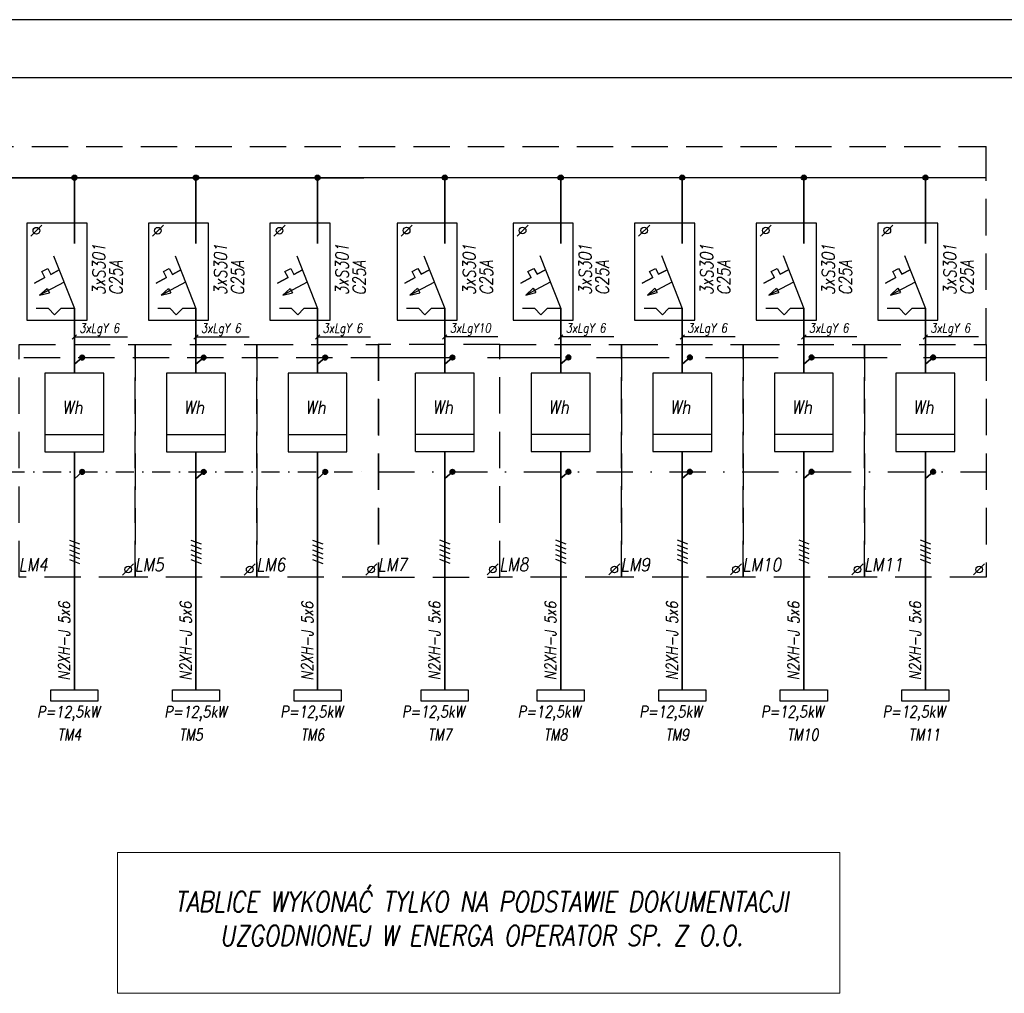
# Model space of a CAD drawing. Header units: millimetres. Extents: x 262469 to 275208, y -32539 to 9411.
# Tile 39 of 256: x 268550 to 269905, y -23516 to -22177. Entities that reach past the tile are written whole.
import ezdxf

# ---------------------------------------------------------------- set-up
doc = ezdxf.new("R2010")
doc.units = ezdxf.units.MM
doc.header["$LTSCALE"] = 100
doc.linetypes.add('DASHDOT', pattern=[1, 0.5, -0.25, 0, -0.25])
doc.linetypes.add('DASHED', pattern=[0.75, 0.5, -0.25])
for name, color, linetype, lineweight in [('$ ele elektryka', 1, 'Continuous', 30), ('$ IE PLOMBA', 7, 'Continuous', 30), ('$ MP elektryka', 1, 'Continuous', 30), ('$ mp_ele', 1, 'Continuous', 35), ('$ mp_ele_opisy', 7, 'Continuous', 30)]:
    doc.layers.add(name, color=color, linetype=linetype, lineweight=lineweight)
doc.layers.add('$ IE TABELA', color=7, linetype='Continuous')
doc.layers.add('$ MP opisy', color=7, linetype='Continuous')
doc.styles.add('ROMANS', font='romans', dxfattribs={"width": 0.8})

# ---------------------------------------------------------------- blocks, each defined once
blk = doc.blocks.new('dings')
at = {"layer": '$ mp_ele'}
blk.add_hatch(color=7, dxfattribs=at).paths.add_polyline_path([(7736.9, 11305.6, 1), (7742.5, 11305.6, 1)])
at = {"layer": '$ mp_ele', "color": 7}
blk.add_line((7730.3, 11313.8), (7739.7, 11305.6), dxfattribs=at)
blk.add_circle((7739.7, 11305.6), 2.8, dxfattribs=at)
blk = doc.blocks.new('a3eee')
at = {"layer": '$ IE TABELA'}
for p, q in [((23930.8, 4176.8), (19730.8, 4176.8)), ((23840.8, 4096.8), (19890.8, 4096.8))]:
    blk.add_line(p, q, dxfattribs=at)

msp = doc.modelspace()

# ---------------------------------------------------------------- hatches: boundary and pattern name
at = {"layer": '$ MP elektryka', "linetype": 'Continuous'}
h = msp.add_hatch(color=7, dxfattribs=at)
edge = h.paths.add_edge_path()
edge.add_arc((268625.5, -22394.1), 3.57, 0, 360)
h = msp.add_hatch(color=7, dxfattribs=at)
edge = h.paths.add_edge_path()
edge.add_arc((268792.7, -22394.1), 3.57, 0, 360)
h = msp.add_hatch(color=7, dxfattribs=at)
edge = h.paths.add_edge_path()
edge.add_arc((268959.9, -22394.1), 3.57, 0, 360)
h = msp.add_hatch(color=7, dxfattribs=at)
edge = h.paths.add_edge_path()
edge.add_arc((269134.9, -22393.9), 3.57, 0, 360)
h = msp.add_hatch(color=7, dxfattribs=at)
edge = h.paths.add_edge_path()
edge.add_arc((269294.4, -22393.9), 3.57, 0, 360)
h = msp.add_hatch(color=7, dxfattribs=at)
edge = h.paths.add_edge_path()
edge.add_arc((269461.6, -22393.9), 3.57, 0, 360)
h = msp.add_hatch(color=7, dxfattribs=at)
edge = h.paths.add_edge_path()
edge.add_arc((269628.9, -22393.9), 3.57, 0, 360)
h = msp.add_hatch(color=7, dxfattribs=at)
edge = h.paths.add_edge_path()
edge.add_arc((269796.1, -22393.9), 3.57, 0, 360)

# ---------------------------------------------------------------- linework, layer by layer
at = {"layer": '$ ele elektryka', "color": 7, "linetype": 'Continuous'}
for p, q in [((268596.9, -22501.5), (268625.5, -22574)), ((268764.1, -22501.5), (268792.7, -22574)), ((268931.4, -22501.5), (268959.9, -22574)), ((269106.3, -22501.4), (269134.9, -22573.8)), ((269265.8, -22501.3), (269294.4, -22573.8)), ((269433.1, -22501.3), (269461.6, -22573.8)), ((269600.3, -22501.3), (269628.9, -22573.8)), ((269767.5, -22501.3), (269796.1, -22573.8)), ((268580.5, -22523.3), (268588.7, -22519)), ((268580.5, -22523.3), (268588.7, -22519)), ((268580.5, -22523.3), (268588.7, -22519)), ((268584.9, -22531.4), (268580.5, -22523.3)), ((268584.9, -22531.4), (268580.5, -22523.3)), ((268584.9, -22531.4), (268580.5, -22523.3)), ((268588.7, -22519), (268593, -22527.1)), ((268588.7, -22519), (268593, -22527.1)), ((268588.7, -22519), (268593, -22527.1)), ((268604.6, -22520.9), (268593, -22527.1)), ((268593, -22527.1), (268604.6, -22520.9)), ((268747.8, -22523.3), (268755.9, -22519)), ((268747.8, -22523.3), (268755.9, -22519)), ((268747.8, -22523.3), (268755.9, -22519)), ((268752.1, -22531.4), (268747.8, -22523.3)), ((268752.1, -22531.4), (268747.8, -22523.3)), ((268752.1, -22531.4), (268747.8, -22523.3)), ((268755.9, -22519), (268760.2, -22527.1)), ((268755.9, -22519), (268760.2, -22527.1)), ((268755.9, -22519), (268760.2, -22527.1)), ((268771.8, -22520.9), (268760.2, -22527.1)), ((268760.2, -22527.1), (268771.8, -22520.9)), ((268915, -22523.3), (268923.1, -22519)), ((268915, -22523.3), (268923.1, -22519)), ((268915, -22523.3), (268923.1, -22519)), ((268919.3, -22531.4), (268915, -22523.3)), ((268919.3, -22531.4), (268915, -22523.3)), ((268919.3, -22531.4), (268915, -22523.3)), ((268923.1, -22519), (268927.5, -22527.1)), ((268923.1, -22519), (268927.5, -22527.1)), ((268923.1, -22519), (268927.5, -22527.1)), ((268939, -22520.9), (268927.5, -22527.1)), ((268927.5, -22527.1), (268939, -22520.9)), ((269090, -22523.2), (269098.1, -22518.9)), ((269090, -22523.2), (269098.1, -22518.9)), ((269090, -22523.2), (269098.1, -22518.9)), ((269094.3, -22531.3), (269090, -22523.2)), ((269094.3, -22531.3), (269090, -22523.2)), ((269094.3, -22531.3), (269090, -22523.2)), ((269098.1, -22518.9), (269102.4, -22527)), ((269098.1, -22518.9), (269102.4, -22527)), ((269098.1, -22518.9), (269102.4, -22527)), ((269114, -22520.8), (269102.4, -22527)), ((269102.4, -22527), (269114, -22520.8)), ((269249.4, -22523.2), (269257.6, -22518.8)), ((269249.4, -22523.2), (269257.6, -22518.8)), ((269249.4, -22523.2), (269257.6, -22518.8)), ((269253.8, -22531.3), (269249.4, -22523.2)), ((269253.8, -22531.3), (269249.4, -22523.2)), ((269253.8, -22531.3), (269249.4, -22523.2)), ((269257.6, -22518.8), (269261.9, -22526.9)), ((269257.6, -22518.8), (269261.9, -22526.9)), ((269257.6, -22518.8), (269261.9, -22526.9)), ((269273.5, -22520.7), (269261.9, -22526.9)), ((269261.9, -22526.9), (269273.5, -22520.7)), ((269416.7, -22523.2), (269424.8, -22518.8)), ((269416.7, -22523.2), (269424.8, -22518.8)), ((269416.7, -22523.2), (269424.8, -22518.8)), ((269421, -22531.3), (269416.7, -22523.2)), ((269421, -22531.3), (269416.7, -22523.2)), ((269421, -22531.3), (269416.7, -22523.2)), ((269424.8, -22518.8), (269429.1, -22526.9)), ((269424.8, -22518.8), (269429.1, -22526.9)), ((269424.8, -22518.8), (269429.1, -22526.9)), ((269440.7, -22520.7), (269429.1, -22526.9)), ((269429.1, -22526.9), (269440.7, -22520.7)), ((269583.9, -22523.2), (269592, -22518.8)), ((269583.9, -22523.2), (269592, -22518.8)), ((269583.9, -22523.2), (269592, -22518.8)), ((269588.3, -22531.3), (269583.9, -22523.2)), ((269588.3, -22531.3), (269583.9, -22523.2)), ((269588.3, -22531.3), (269583.9, -22523.2)), ((269592, -22518.8), (269596.4, -22526.9)), ((269592, -22518.8), (269596.4, -22526.9)), ((269592, -22518.8), (269596.4, -22526.9)), ((269607.9, -22520.7), (269596.4, -22526.9)), ((269596.4, -22526.9), (269607.9, -22520.7)), ((269751.1, -22523.2), (269759.3, -22518.8)), ((269751.1, -22523.2), (269759.3, -22518.8)), ((269751.1, -22523.2), (269759.3, -22518.8)), ((269755.5, -22531.3), (269751.1, -22523.2)), ((269755.5, -22531.3), (269751.1, -22523.2)), ((269755.5, -22531.3), (269751.1, -22523.2)), ((269759.3, -22518.8), (269763.6, -22526.9)), ((269759.3, -22518.8), (269763.6, -22526.9)), ((269759.3, -22518.8), (269763.6, -22526.9)), ((269775.2, -22520.7), (269763.6, -22526.9)), ((269763.6, -22526.9), (269775.2, -22520.7)), ((268584.9, -22531.4), (268570.5, -22539.1)), ((268570.5, -22539.1), (268584.9, -22531.4)), ((268611.2, -22537.7), (268577.5, -22555.8)), ((268611.2, -22537.7), (268577.5, -22555.8)), ((268752.1, -22531.4), (268737.8, -22539.1)), ((268737.8, -22539.1), (268752.1, -22531.4)), ((268778.4, -22537.7), (268744.8, -22555.8)), ((268778.4, -22537.7), (268744.8, -22555.8)), ((268919.3, -22531.4), (268905, -22539.1)), ((268905, -22539.1), (268919.3, -22531.4)), ((268945.7, -22537.7), (268912, -22555.8)), ((268945.7, -22537.7), (268912, -22555.8)), ((269094.3, -22531.3), (269080, -22539)), ((269080, -22539), (269094.3, -22531.3)), ((269120.6, -22537.6), (269086.9, -22555.6)), ((269120.6, -22537.6), (269086.9, -22555.6)), ((269253.8, -22531.3), (269239.4, -22539)), ((269239.4, -22539), (269253.8, -22531.3)), ((269280.1, -22537.6), (269246.4, -22555.6)), ((269280.1, -22537.6), (269246.4, -22555.6)), ((269421, -22531.3), (269406.7, -22539)), ((269406.7, -22539), (269421, -22531.3)), ((269447.3, -22537.6), (269413.7, -22555.6)), ((269447.3, -22537.6), (269413.7, -22555.6)), ((269588.3, -22531.3), (269573.9, -22539)), ((269573.9, -22539), (269588.3, -22531.3)), ((269614.6, -22537.6), (269580.9, -22555.6)), ((269614.6, -22537.6), (269580.9, -22555.6)), ((269755.5, -22531.3), (269741.1, -22539)), ((269741.1, -22539), (269755.5, -22531.3)), ((269781.8, -22537.6), (269748.1, -22555.6)), ((269781.8, -22537.6), (269748.1, -22555.6)), ((268577.5, -22555.8), (268587.8, -22546.3)), ((268587.8, -22546.3), (268591.1, -22552.4)), ((268744.8, -22555.8), (268755.1, -22546.3)), ((268755.1, -22546.3), (268758.3, -22552.4)), ((268912, -22555.8), (268922.3, -22546.3)), ((268922.3, -22546.3), (268925.5, -22552.4)), ((269086.9, -22555.6), (269097.3, -22546.2)), ((269097.3, -22546.2), (269100.5, -22552.3)), ((269246.4, -22555.6), (269256.7, -22546.2)), ((269256.7, -22546.2), (269260, -22552.2)), ((269413.7, -22555.6), (269424, -22546.2)), ((269424, -22546.2), (269427.2, -22552.2)), ((269580.9, -22555.6), (269591.2, -22546.2)), ((269591.2, -22546.2), (269594.5, -22552.2)), ((269748.1, -22555.6), (269758.4, -22546.2)), ((269758.4, -22546.2), (269761.7, -22552.2)), ((268577.5, -22555.8), (268591.1, -22552.4)), ((268744.8, -22555.8), (268758.3, -22552.4)), ((268912, -22555.8), (268925.5, -22552.4)), ((269086.9, -22555.6), (269100.5, -22552.3)), ((269246.4, -22555.6), (269260, -22552.2)), ((269413.7, -22555.6), (269427.2, -22552.2)), ((269580.9, -22555.6), (269594.5, -22552.2)), ((269748.1, -22555.6), (269761.7, -22552.2)), ((268589.7, -22574), (268573, -22574)), ((268589.7, -22574), (268573, -22574)), ((268598.2, -22582.9), (268589.7, -22574)), ((268598.2, -22582.9), (268589.7, -22574)), ((268598.2, -22582.9), (268606.8, -22574)), ((268606.8, -22574), (268598.2, -22582.9)), ((268625.5, -22574), (268606.8, -22574)), ((268625.5, -22574), (268606.8, -22574)), ((268757, -22574), (268740.2, -22574)), ((268757, -22574), (268740.2, -22574)), ((268765.5, -22582.9), (268757, -22574)), ((268765.5, -22582.9), (268757, -22574)), ((268765.5, -22582.9), (268774, -22574)), ((268774, -22574), (268765.5, -22582.9)), ((268792.7, -22574), (268774, -22574)), ((268792.7, -22574), (268774, -22574)), ((268924.2, -22574), (268907.5, -22574)), ((268924.2, -22574), (268907.5, -22574)), ((268932.7, -22582.9), (268924.2, -22574)), ((268932.7, -22582.9), (268924.2, -22574)), ((268932.7, -22582.9), (268941.2, -22574)), ((268941.2, -22574), (268932.7, -22582.9)), ((268959.9, -22574), (268941.2, -22574)), ((268959.9, -22574), (268941.2, -22574)), ((269099.2, -22573.8), (269082.4, -22573.8)), ((269099.2, -22573.8), (269082.4, -22573.8)), ((269107.7, -22582.7), (269099.2, -22573.8)), ((269107.7, -22582.7), (269099.2, -22573.8)), ((269107.7, -22582.7), (269116.2, -22573.8)), ((269116.2, -22573.8), (269107.7, -22582.7)), ((269134.9, -22573.8), (269116.2, -22573.8)), ((269134.9, -22573.8), (269116.2, -22573.8)), ((269258.6, -22573.8), (269241.9, -22573.8)), ((269258.6, -22573.8), (269241.9, -22573.8)), ((269267.2, -22582.7), (269258.6, -22573.8)), ((269267.2, -22582.7), (269258.6, -22573.8)), ((269267.2, -22582.7), (269275.7, -22573.8)), ((269275.7, -22573.8), (269267.2, -22582.7)), ((269294.4, -22573.8), (269275.7, -22573.8)), ((269294.4, -22573.8), (269275.7, -22573.8)), ((269425.9, -22573.8), (269409.1, -22573.8)), ((269425.9, -22573.8), (269409.1, -22573.8)), ((269434.4, -22582.7), (269425.9, -22573.8)), ((269434.4, -22582.7), (269425.9, -22573.8)), ((269434.4, -22582.7), (269442.9, -22573.8)), ((269442.9, -22573.8), (269434.4, -22582.7)), ((269461.6, -22573.8), (269442.9, -22573.8)), ((269461.6, -22573.8), (269442.9, -22573.8)), ((269593.1, -22573.8), (269576.4, -22573.8)), ((269593.1, -22573.8), (269576.4, -22573.8)), ((269601.6, -22582.7), (269593.1, -22573.8)), ((269601.6, -22582.7), (269593.1, -22573.8)), ((269601.6, -22582.7), (269610.1, -22573.8)), ((269610.1, -22573.8), (269601.6, -22582.7)), ((269628.9, -22573.8), (269610.1, -22573.8)), ((269628.9, -22573.8), (269610.1, -22573.8)), ((269760.3, -22573.8), (269743.6, -22573.8)), ((269760.3, -22573.8), (269743.6, -22573.8)), ((269768.9, -22582.7), (269760.3, -22573.8)), ((269768.9, -22582.7), (269760.3, -22573.8)), ((269768.9, -22582.7), (269777.4, -22573.8)), ((269777.4, -22573.8), (269768.9, -22582.7)), ((269796.1, -22573.8), (269777.4, -22573.8)), ((269796.1, -22573.8), (269777.4, -22573.8))]:
    msp.add_line(p, q, dxfattribs=at)
at = {"layer": '$ ele elektryka', "color": 3, "linetype": 'DASHED', "lineweight": 30}
for points in [[(267291.8, -22351.2), (267291.8, -22351.2), (269879.7, -22351.2)], [(269879.7, -22623.4), (269879.7, -22351.2)]]:
    msp.add_lwpolyline(points, dxfattribs=at)
for points in [[(268549.6, -22623.5), (268709.1, -22623.5), (268709.1, -22943.7), (268549.6, -22943.7)], [(268709.1, -22623.5), (268876.3, -22623.5), (268876.3, -22943.7), (268709.1, -22943.7)], [(268876.3, -22623.5), (269043.6, -22623.5), (269043.6, -22943.7), (268876.3, -22943.7)], [(269210.8, -22623.4), (269043.5, -22623.4), (269043.5, -22943.6), (269210.8, -22943.6)], [(269210.8, -22623.4), (269378, -22623.4), (269378, -22943.6), (269210.8, -22943.6)], [(269378, -22623.4), (269545.2, -22623.4), (269545.2, -22943.6), (269378, -22943.6)], [(269545.2, -22623.4), (269712.5, -22623.4), (269712.5, -22943.6), (269545.2, -22943.6)], [(269712.5, -22623.4), (269879.7, -22623.4), (269879.7, -22943.6), (269712.5, -22943.6)]]:
    msp.add_lwpolyline(points, close=True, dxfattribs=at)
at = {"layer": '$ IE PLOMBA', "color": 0, "linetype": 'Continuous', "lineweight": 30}
for p, q in [((268706.9, -22925.4), (268691.7, -22940.7)), ((268874.2, -22925.4), (268858.9, -22940.7)), ((269041.4, -22925.4), (269026.2, -22940.7)), ((269208.6, -22925.3), (269193.4, -22940.5)), ((269375.8, -22925.3), (269360.6, -22940.5)), ((269543.1, -22925.3), (269527.8, -22940.5)), ((269710.3, -22925.3), (269695.1, -22940.5)), ((269877.5, -22925.3), (269862.3, -22940.5))]:
    msp.add_line(p, q, dxfattribs=at)
for centre in [(268699.3, -22933), (268866.6, -22933), (269033.8, -22933), (269201, -22932.9), (269368.2, -22932.9), (269535.5, -22932.9), (269702.7, -22932.9), (269869.9, -22932.9)]:
    msp.add_circle(centre, 4.55, dxfattribs=at)
at = {"layer": '$ MP elektryka', "color": 7, "linetype": 'Continuous'}
for p, q in [((268580.8, -22459.3), (268565.5, -22474.6)), ((268748, -22459.3), (268732.7, -22474.6)), ((268915.2, -22459.3), (268899.9, -22474.6)), ((269090.2, -22459.2), (269074.9, -22474.5)), ((269249.7, -22459.2), (269234.4, -22474.5)), ((269416.9, -22459.2), (269401.6, -22474.5)), ((269584.1, -22459.2), (269568.8, -22474.5)), ((269751.4, -22459.2), (269736.1, -22474.5)), ((268665.9, -22663.1), (268585, -22663.1)), ((268585, -22663.1), (268585, -22771)), ((268665.9, -22771), (268665.9, -22663.1)), ((268833.2, -22663.1), (268752.3, -22663.1)), ((268752.3, -22663.1), (268752.3, -22771)), ((268833.2, -22771), (268833.2, -22663.1)), ((269000.4, -22663.1), (268919.5, -22663.1)), ((268919.5, -22663.1), (268919.5, -22771)), ((269000.4, -22771), (269000.4, -22663.1)), ((269175.4, -22663), (269094.5, -22663)), ((269094.5, -22770.9), (269094.5, -22663)), ((269175.4, -22770.9), (269175.4, -22663)), ((269334.8, -22662.9), (269253.9, -22662.9)), ((269253.9, -22662.9), (269253.9, -22770.8)), ((269334.8, -22770.8), (269334.8, -22662.9)), ((269502.1, -22662.9), (269421.2, -22662.9)), ((269421.2, -22662.9), (269421.2, -22770.8)), ((269502.1, -22770.8), (269502.1, -22662.9)), ((269669.3, -22662.9), (269588.4, -22662.9)), ((269588.4, -22662.9), (269588.4, -22770.8)), ((269669.3, -22770.8), (269669.3, -22662.9)), ((269836.5, -22662.9), (269755.6, -22662.9)), ((269755.6, -22662.9), (269755.6, -22770.8)), ((269836.5, -22770.8), (269836.5, -22662.9)), ((268585, -22747.1), (268665.9, -22747.1)), ((268752.3, -22747.1), (268833.2, -22747.1)), ((268919.5, -22747.1), (269000.4, -22747.1)), ((269094.5, -22746.9), (269175.4, -22746.9)), ((269253.9, -22746.9), (269334.8, -22746.9)), ((269421.2, -22746.9), (269502.1, -22746.9)), ((269588.4, -22746.9), (269669.3, -22746.9)), ((269755.6, -22746.9), (269836.5, -22746.9)), ((268585, -22771), (268665.9, -22771)), ((268752.3, -22771), (268833.2, -22771)), ((268919.5, -22771), (269000.4, -22771)), ((269094.5, -22770.9), (269175.4, -22770.9)), ((269253.9, -22770.8), (269334.8, -22770.8)), ((269421.2, -22770.8), (269502.1, -22770.8)), ((269588.4, -22770.8), (269669.3, -22770.8)), ((269755.6, -22770.8), (269836.5, -22770.8)), ((268618.5, -22892.5), (268632.5, -22897.9)), ((268618.5, -22899.2), (268632.5, -22904.6)), ((268785.7, -22892.5), (268799.7, -22897.9)), ((268785.7, -22899.2), (268799.7, -22904.6)), ((268952.9, -22892.5), (268967, -22897.9)), ((268952.9, -22899.2), (268967, -22904.6)), ((269127.9, -22892.4), (269141.9, -22897.8)), ((269127.9, -22899), (269141.9, -22904.4)), ((269287.4, -22892.4), (269301.4, -22897.8)), ((269287.4, -22899), (269301.4, -22904.4)), ((269454.6, -22892.4), (269468.7, -22897.8)), ((269454.6, -22899), (269468.7, -22904.4)), ((269621.8, -22892.4), (269635.9, -22897.8)), ((269621.8, -22899), (269635.9, -22904.4)), ((269789.1, -22892.4), (269803.1, -22897.8)), ((269789.1, -22899), (269803.1, -22904.4)), ((268618.5, -22905.9), (268632.5, -22911.3)), ((268618.5, -22912.5), (268632.5, -22917.9)), ((268785.7, -22905.9), (268799.7, -22911.3)), ((268785.7, -22912.5), (268799.7, -22917.9)), ((268952.9, -22905.9), (268967, -22911.3)), ((268952.9, -22912.5), (268967, -22917.9)), ((269127.9, -22905.7), (269141.9, -22911.1)), ((269127.9, -22912.3), (269141.9, -22917.7)), ((269287.4, -22905.7), (269301.4, -22911.1)), ((269287.4, -22912.3), (269301.4, -22917.7)), ((269454.6, -22905.7), (269468.7, -22911.1)), ((269454.6, -22912.3), (269468.7, -22917.7)), ((269621.8, -22905.7), (269635.9, -22911.1)), ((269621.8, -22912.3), (269635.9, -22917.7)), ((269789.1, -22905.7), (269803.1, -22911.1)), ((269789.1, -22912.3), (269803.1, -22917.7)), ((268618.5, -22919.2), (268632.5, -22924.6)), ((268785.7, -22919.2), (268799.7, -22924.6)), ((268952.9, -22919.2), (268967, -22924.6)), ((269127.9, -22919), (269141.9, -22924.4)), ((269287.4, -22919), (269301.4, -22924.4)), ((269454.6, -22919), (269468.7, -22924.4)), ((269621.8, -22919), (269635.9, -22924.4)), ((269789.1, -22919), (269803.1, -22924.4))]:
    msp.add_line(p, q, dxfattribs=at)
at = {"layer": '$ MP elektryka', "color": 7, "lineweight": 30}
for p, q in [((268628.5, -22610.3), (268622.4, -22616.3)), ((268698.5, -22613.3), (268625.5, -22613.3)), ((268795.8, -22610.3), (268789.7, -22616.3)), ((268865.7, -22613.3), (268792.7, -22613.3)), ((268963, -22610.3), (268956.9, -22616.3)), ((269032.9, -22613.3), (268959.9, -22613.3)), ((269138, -22610.2), (269131.9, -22616.1)), ((269207.9, -22613.1), (269134.9, -22613.1)), ((269297.4, -22610.1), (269291.3, -22616.1)), ((269367.4, -22613.1), (269294.4, -22613.1)), ((269464.7, -22610.1), (269458.6, -22616.1)), ((269534.6, -22613.1), (269461.6, -22613.1)), ((269631.9, -22610.1), (269625.8, -22616.1)), ((269701.9, -22613.1), (269628.9, -22613.1)), ((269799.1, -22610.1), (269793, -22616.1)), ((269869.1, -22613.1), (269796.1, -22613.1))]:
    msp.add_line(p, q, dxfattribs=at)
at = {"layer": '$ MP elektryka', "color": 7, "linetype": 'Continuous'}
for points in [[(269228.8, -22590), (269311.7, -22590), (269311.7, -22456.6), (269228.8, -22456.6)], [(269396.1, -22590), (269479, -22590), (269479, -22456.6), (269396.1, -22456.6)], [(269563.3, -22590), (269646.2, -22590), (269646.2, -22456.6), (269563.3, -22456.6)], [(269730.5, -22590), (269813.4, -22590), (269813.4, -22456.6), (269730.5, -22456.6)], [(268559.9, -22590.2), (268642.8, -22590.2), (268642.8, -22456.8), (268559.9, -22456.8)], [(268727.2, -22590.2), (268810, -22590.2), (268810, -22456.8), (268727.2, -22456.8)], [(268894.4, -22590.2), (268977.3, -22590.2), (268977.3, -22456.8), (268894.4, -22456.8)], [(269069.4, -22590.1), (269152.2, -22590.1), (269152.2, -22456.7), (269069.4, -22456.7)]]:
    msp.add_lwpolyline(points, close=True, dxfattribs=at)
at = {"layer": '$ MP elektryka', "color": 7, "linetype": 'DASHED'}
msp.add_lwpolyline([(267880.7, -22641.6), (269043.6, -22641.4)], dxfattribs=at)
at = {"layer": '$ MP elektryka', "color": 7, "linetype": 'DASHED', "ltscale": 2}
msp.add_lwpolyline([(269043.5, -22641.4), (269879.7, -22641.4)], dxfattribs=at)
at = {"layer": '$ MP elektryka', "color": 7, "linetype": 'DASHDOT', "ltscale": 0.5}
msp.add_lwpolyline([(267880.7, -22798.9), (269026.2, -22798.9)], dxfattribs=at)
at = {"layer": '$ MP elektryka', "color": 7, "linetype": 'DASHDOT'}
msp.add_lwpolyline([(269043.5, -22798.7), (269879.7, -22798.7)], dxfattribs=at)
at = {"layer": '$ MP elektryka', "color": 7, "linetype": 'Continuous'}
for centre, radius in [((268625.5, -22394.1), 3.57), ((268792.7, -22394.1), 3.57), ((268959.9, -22394.1), 3.57), ((269134.9, -22393.9), 3.57), ((269294.4, -22393.9), 3.57), ((269461.6, -22393.9), 3.57), ((269628.9, -22393.9), 3.57), ((269796.1, -22393.9), 3.57), ((268573.1, -22467), 4.58), ((268740.3, -22467), 4.58), ((268907.6, -22467), 4.58), ((269082.5, -22466.9), 4.58), ((269242, -22466.8), 4.58), ((269409.3, -22466.8), 4.58), ((269576.5, -22466.8), 4.58), ((269743.7, -22466.8), 4.58)]:
    msp.add_circle(centre, radius, dxfattribs=at)
at = {"layer": '$ MP opisy', "lineweight": 30}
for p, q in [((268593.1, -23114.2), (268593.1, -23098.7)), ((268593.1, -23098.7), (268625.5, -23098.7)), ((268625.5, -23098.7), (268657.8, -23098.7)), ((268657.8, -23098.7), (268657.8, -23114.2)), ((268760.4, -23114.2), (268760.4, -23098.7)), ((268760.4, -23098.7), (268792.7, -23098.7)), ((268792.7, -23098.7), (268825.1, -23098.7)), ((268825.1, -23098.7), (268825.1, -23114.2)), ((268927.6, -23114.2), (268927.6, -23098.7)), ((268927.6, -23098.7), (268959.9, -23098.7)), ((268959.9, -23098.7), (268992.3, -23098.7)), ((268992.3, -23098.7), (268992.3, -23114.2)), ((269102.6, -23114), (269102.6, -23098.5)), ((269102.6, -23098.5), (269134.9, -23098.5)), ((269134.9, -23098.5), (269167.3, -23098.5)), ((269167.3, -23098.5), (269167.3, -23114)), ((269262, -23114), (269262, -23098.5)), ((269262, -23098.5), (269294.4, -23098.5)), ((269294.4, -23098.5), (269326.7, -23098.5)), ((269326.7, -23098.5), (269326.7, -23114)), ((269429.3, -23114), (269429.3, -23098.5)), ((269429.3, -23098.5), (269461.6, -23098.5)), ((269461.6, -23098.5), (269494, -23098.5)), ((269494, -23098.5), (269494, -23114)), ((269596.5, -23114), (269596.5, -23098.5)), ((269596.5, -23098.5), (269628.9, -23098.5)), ((269628.9, -23098.5), (269661.2, -23098.5)), ((269661.2, -23098.5), (269661.2, -23114)), ((269763.7, -23114), (269763.7, -23098.5)), ((269763.7, -23098.5), (269796.1, -23098.5)), ((269796.1, -23098.5), (269828.4, -23098.5)), ((269828.4, -23098.5), (269828.4, -23114)), ((268657.8, -23114.2), (268593.1, -23114.2)), ((268825.1, -23114.2), (268760.4, -23114.2)), ((268992.3, -23114.2), (268927.6, -23114.2)), ((269167.3, -23114), (269102.6, -23114)), ((269326.7, -23114), (269262, -23114)), ((269494, -23114), (269429.3, -23114)), ((269661.2, -23114), (269596.5, -23114)), ((269828.4, -23114), (269763.7, -23114))]:
    msp.add_line(p, q, dxfattribs=at)
at = {"layer": '$ mp_ele', "ltscale": 2}
msp.add_line((266969.7, -22394.1), (269023.4, -22394.1), dxfattribs=at)
at = {"layer": '$ mp_ele'}
for p, q in [((268625.5, -22771), (268625.5, -23098.7)), ((268792.7, -22771), (268792.7, -23098.7)), ((268959.9, -22771), (268959.9, -23098.7)), ((269134.9, -22770.8), (269134.9, -23098.5)), ((269294.4, -22770.8), (269294.4, -23098.5)), ((269461.6, -22770.8), (269461.6, -23098.5)), ((269628.9, -22770.8), (269628.9, -23098.5)), ((269796.1, -22770.8), (269796.1, -23098.5))]:
    msp.add_line(p, q, dxfattribs=at)
at = {"layer": '$ mp_ele', "ltscale": 2}
for points in [[(268625.5, -22484.7), (268625.5, -22394.1)], [(268792.7, -22484.7), (268792.7, -22394.1)], [(268959.9, -22484.7), (268959.9, -22394.1)], [(269879.7, -22394), (269023.4, -22394.1)], [(269134.9, -22484.6), (269134.9, -22393.9)], [(269294.4, -22484.6), (269294.4, -22393.9)], [(269461.6, -22484.6), (269461.6, -22393.9)], [(269628.9, -22484.6), (269628.9, -22393.9)], [(269796.1, -22484.6), (269796.1, -22393.9)], [(268625.5, -22574), (268625.5, -22663.1)], [(268792.7, -22574), (268792.7, -22663.1)], [(268959.9, -22574), (268959.9, -22663.1)], [(269134.9, -22573.8), (269134.9, -22663)], [(269294.4, -22573.8), (269294.4, -22662.9)], [(269461.6, -22573.8), (269461.6, -22662.9)], [(269628.9, -22573.8), (269628.9, -22662.9)], [(269796.1, -22573.8), (269796.1, -22662.9)]]:
    msp.add_lwpolyline(points, dxfattribs=at)
at = {"layer": '$ mp_ele_opisy', "color": 7, "lineweight": 0}
msp.add_lwpolyline([(268684.9, -23322.1), (269678.6, -23322.1), (269678.6, -23515.9), (268684.9, -23515.9)], close=True, dxfattribs=at)

# ---------------------------------------------------------------- block references
at = {"layer": '$ IE TABELA', "color": 7}
msp.add_blockref('a3eee', (247008.1, -26353.6), dxfattribs=at)
at = {"layer": '$ mp_ele', "color": 2, "lineweight": 30, "xscale": -1.131164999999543, "yscale": 1.131164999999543, "zscale": 1.131164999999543, "rotation": 180}
for p in [(259881.2, -9853), (260048.4, -9853), (260215.7, -9853), (260390.6, -9852.9), (260550.1, -9852.8), (260717.3, -9852.8), (260884.6, -9852.8), (261051.8, -9852.8), (259881.2, -10010.3), (260048.4, -10010.3), (260215.7, -10010.3), (260390.6, -10010.2), (260550.1, -10010.1), (260717.3, -10010.1), (260884.6, -10010.1), (261051.8, -10010.1)]:
    msp.add_blockref('dings', p, dxfattribs=at)

# ---------------------------------------------------------------- texts
at = {"layer": '$ MP elektryka', "color": 7, "lineweight": 30, "style": 'ROMANS', "oblique": 10, "width": 0.8}
for s, height, p in [('3xS301', 17.6, (268667.9, -22555.8)), ('3xS301', 17.6, (268835.1, -22555.8)), ('3xS301', 17.6, (269002.3, -22555.8)), ('3xS301', 17.6, (269177.3, -22555.7)), ('3xS301', 17.6, (269336.8, -22555.6)), ('3xS301', 17.6, (269504, -22555.6)), ('3xS301', 17.6, (269671.2, -22555.6)), ('3xS301', 17.6, (269838.5, -22555.6)), ('C25A', 17.6, (268691.5, -22555.8)), ('C25A', 17.6, (268858.7, -22555.8)), ('C25A', 17.6, (269026, -22555.8)), ('C25A', 17.6, (269200.9, -22555.7)), ('C25A', 17.6, (269360.4, -22555.6)), ('C25A', 17.6, (269527.6, -22555.6)), ('C25A', 17.6, (269694.9, -22555.6)), ('C25A', 17.6, (269862.1, -22555.6)), ('N2XH-J 5x6', 15.84, (268619.3, -23085.4)), ('N2XH-J 5x6', 15.84, (268786.5, -23085.4)), ('N2XH-J 5x6', 15.84, (268953.7, -23085.4)), ('N2XH-J 5x6', 15.84, (269128.7, -23085.3)), ('N2XH-J 5x6', 15.84, (269288.2, -23085.3)), ('N2XH-J 5x6', 15.84, (269455.4, -23085.3)), ('N2XH-J 5x6', 15.84, (269622.6, -23085.3)), ('N2XH-J 5x6', 15.84, (269789.9, -23085.3))]:
    msp.add_text(s, height=height, rotation=90, dxfattribs=at).set_placement(p)
for s, height, p in [('3xLgY 6 ', 12.57, (268632.3, -22607.3)), ('3xLgY 6 ', 12.57, (268799.6, -22607.3)), ('3xLgY 6 ', 12.57, (268966.8, -22607.3)), ('3xLgY10 ', 12.57, (269141.8, -22607.1)), ('3xLgY 6 ', 12.57, (269301.3, -22607.1)), ('3xLgY 6 ', 12.57, (269468.5, -22607.1)), ('3xLgY 6 ', 12.57, (269635.7, -22607.1)), ('3xLgY 6 ', 12.57, (269802.9, -22607.1)), ('P=12,5kW', 15.84, (268574.1, -23136.6)), ('P=12,5kW', 15.84, (268749.1, -23136.6)), ('P=12,5kW', 15.84, (268908.6, -23136.4)), ('P=12,5kW', 15.84, (269075.8, -23136.4)), ('P=12,5kW', 15.84, (269235.3, -23136.4)), ('P=12,5kW', 15.84, (269402.5, -23136.4)), ('P=12,5kW', 15.84, (269569.8, -23136.4)), ('P=12,5kW', 15.84, (269737, -23136.4)), ('TM4', 15.84, (268602.2, -23168.2)), ('TM5', 15.84, (268769.4, -23168.2)), ('TM6', 15.84, (268936.6, -23168.2)), ('TM7', 15.84, (269111.6, -23168.1)), ('TM8', 15.84, (269271.1, -23168.1)), ('TM9', 15.84, (269438.3, -23168.1)), ('TM10', 15.84, (269605.5, -23168.1)), ('TM11', 15.84, (269772.8, -23168.1))]:
    msp.add_text(s, height=height, dxfattribs=at).set_placement(p)
at = {"layer": '$ MP opisy', "lineweight": 30, "style": 'ROMANS', "oblique": 10, "width": 0.85}
for s, p in [('Wh', (268608.4, -22719)), ('Wh', (268775.6, -22719)), ('Wh', (268942.8, -22719)), ('Wh', (269117.8, -22718.8)), ('Wh', (269277.3, -22718.8)), ('Wh', (269444.5, -22718.8)), ('Wh', (269611.8, -22718.8)), ('Wh', (269779, -22718.8)), ('LM6', (268875.4, -22935.4)), ('LM8', (269209.8, -22935.1)), ('LM9', (269377, -22935.4)), ('LM10', (269544.3, -22935.4)), ('LM4', (268548.7, -22935.4)), ('LM5', (268708.1, -22935.4)), ('LM7', (269042.6, -22935.4)), ('LM11', (269711.5, -22935.4))]:
    msp.add_text(s, height=18.1, dxfattribs=at).set_placement(p)
at = {"layer": '$ MP opisy', "lineweight": 30, "insert": (268649.5, -23376), "char_height": 28, "width": 1071.739, "attachment_point": 1, "style": 'ROMANS'}
msp.add_mtext('\\pxqc;\\C7;\\Q10;TABLICE WYKONAĆ TYLKO NA PODSTAWIE DOKUMENTACJI \\PUZGODNIONEJ W ENERGA OPERATOR SP. Z O.O.', dxfattribs=at)

doc.saveas('drawing.dxf')
